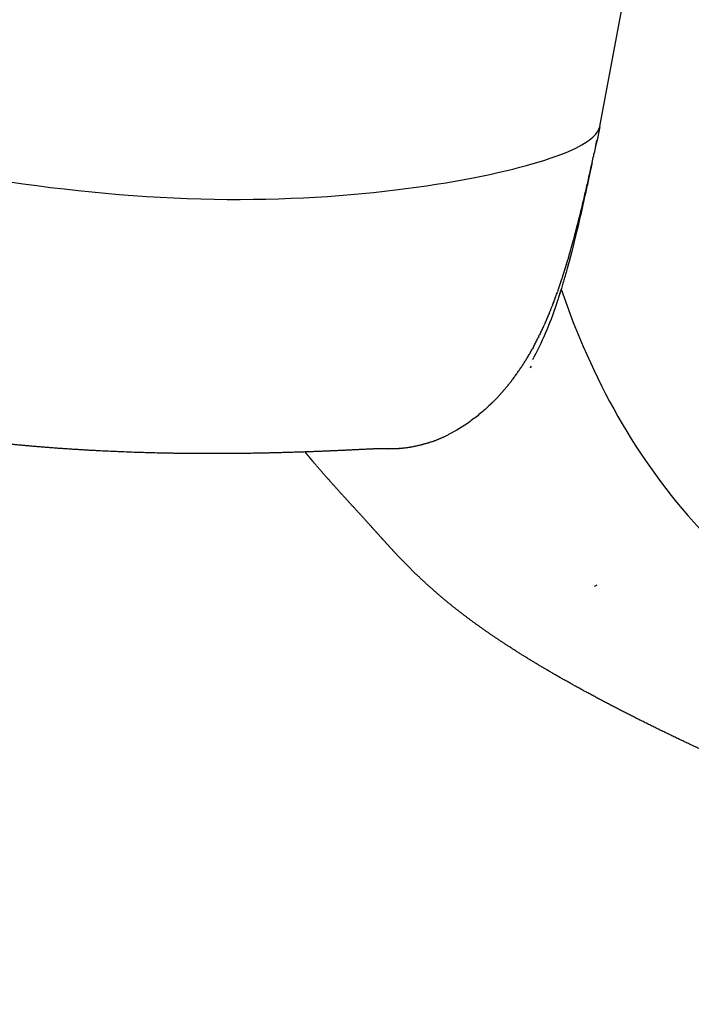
# Model space of a CAD drawing. Header units: millimetres. Extents: x 847 to 2889, y 2747 to 4819.
# Tile 9 of 26: x 2177 to 2239, y 2760 to 2851. Entities that reach past the tile are written whole.
import ezdxf

# ---------------------------------------------------------------- set-up
doc = ezdxf.new("R2010")
doc.units = ezdxf.units.MM
doc.header["$MEASUREMENT"] = 0
for name, color, linetype, true_color in [('2DVýkres', 7, 'Continuous', 0x000000), ('2DVýkres$viditelné$tečné', 7, 'Continuous', 0x000000), ('2DVýkres$viditelné$čáry', 7, 'Continuous', 0x000000)]:
    doc.layers.add(name, color=color, linetype=linetype, true_color=true_color)

msp = doc.modelspace()

# ---------------------------------------------------------------- linework, layer by layer
at = {"layer": '2DVýkres'}
msp.add_lwpolyline([(2230.824, 2841.194), (2248.051, 2933.255)], dxfattribs=at)
msp.add_rational_spline([(2325.203, 2759.53), (2320.369, 2760.307), (2315.545, 2761.126), (2305.916, 2762.888), (2301.097, 2763.836), (2296.309, 2764.869), (2291.606, 2765.884), (2286.904, 2766.987), (2277.671, 2769.392), (2273.094, 2770.701), (2268.574, 2772.151), (2266.392, 2772.851), (2264.221, 2773.585), (2259.955, 2775.094), (2257.856, 2775.869), (2255.775, 2776.668), (2251.846, 2778.177), (2247.956, 2779.782), (2244.107, 2781.483), (2242.338, 2782.265), (2240.578, 2783.069), (2238.828, 2783.895), (2237.204, 2784.662), (2235.59, 2785.45), (2233.987, 2786.259), (2232.524, 2786.998), (2231.071, 2787.758), (2229.63, 2788.539), (2228.345, 2789.235), (2227.072, 2789.953), (2225.812, 2790.693)], [1, 1, 1, 1, 1, 1, 1, 1, 1, 1, 1, 1, 1, 1, 1, 1, 0.999795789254, 0.999795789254, 1, 0.999947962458, 0.999947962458, 1, 0.999941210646, 0.999941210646, 1, 0.999928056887, 0.999928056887, 1, 0.999904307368, 0.999904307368, 1], degree=3, knots=[0.000225, 0.000225, 0.000225, 0.000225, 15.002885, 15.002885, 30.104358, 30.104358, 30.104358, 44.95479, 44.95479, 59.566763, 59.566763, 59.566763, 66.612408, 66.612408, 73.460407, 73.460407, 73.460407, 86.083395, 86.083395, 86.083395, 91.887587, 91.887587, 91.887587, 97.27549, 97.27549, 97.27549, 102.192774, 102.192774, 102.192774, 106.577206, 106.577206, 106.577206, 106.577206], dxfattribs=at)
at = {"layer": '2DVýkres$viditelné$tečné'}
msp.add_open_spline([(2157.234, 2840.185), (2162.683, 2838.467), (2175.634, 2835.642), (2189.641, 2834.48), (2196.149, 2834.426), (2209.163, 2834.317), (2220.19, 2836.315), (2225.7, 2838.078), (2228.455, 2838.959), (2230.329, 2840.081), (2230.783, 2841.005), (2230.832, 2841.234)], degree=3, knots=[0, 0, 0, 0, 0.2, 0.4, 0.4, 0.4, 0.6, 0.6, 0.6, 0.8, 0.8724464, 0.8724464, 0.8724464, 0.8724464], dxfattribs=at)
msp.add_rational_spline([(2227.213, 2826.066), (2227.095, 2825.674), (2226.97, 2825.283)], [1, 0.999966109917, 1], degree=2, dxfattribs=at)
msp.add_open_spline([(2226.779, 2824.701), (2226.127, 2822.755), (2225.4, 2821.038), (2224.557, 2819.507)], degree=3, dxfattribs=at)
at = {"layer": '2DVýkres$viditelné$čáry'}
for points in [[(2230.824, 2841.194), (2230.641, 2840.345), (2230.465, 2839.526), (2230.295, 2838.734)], [(2230.404, 2839.245), (2230.454, 2839.481), (2230.504, 2839.717), (2230.554, 2839.953)], [(2230.099, 2837.832), (2230.148, 2838.055), (2230.197, 2838.277), (2230.245, 2838.5)], [(2230.246, 2838.506), (2230.246, 2838.504), (2230.245, 2838.502), (2230.245, 2838.5)], [(2230.246, 2838.506), (2230.262, 2838.582), (2230.279, 2838.658), (2230.295, 2838.734)], [(2229.951, 2837.157), (2230, 2837.38), (2230.049, 2837.602), (2230.098, 2837.825)], [(2230.099, 2837.832), (2230.099, 2837.829), (2230.098, 2837.827), (2230.098, 2837.825)], [(2229.648, 2835.811), (2229.698, 2836.032), (2229.748, 2836.253), (2229.798, 2836.475)], [(2229.8, 2836.484), (2229.8, 2836.481), (2229.799, 2836.478), (2229.798, 2836.475)], [(2229.8, 2836.484), (2229.85, 2836.706), (2229.9, 2836.927), (2229.949, 2837.149)], [(2229.951, 2837.157), (2229.95, 2837.155), (2229.95, 2837.152), (2229.949, 2837.149)], [(2229.503, 2835.184), (2229.551, 2835.39), (2229.598, 2835.595), (2229.645, 2835.8)], [(2229.648, 2835.811), (2229.647, 2835.807), (2229.646, 2835.804), (2229.645, 2835.8)], [(2229.207, 2833.934), (2229.256, 2834.138), (2229.305, 2834.343), (2229.353, 2834.547)], [(2229.356, 2834.559), (2229.355, 2834.555), (2229.354, 2834.551), (2229.353, 2834.547)], [(2229.356, 2834.559), (2229.405, 2834.764), (2229.453, 2834.969), (2229.501, 2835.174)], [(2229.503, 2835.184), (2229.502, 2835.181), (2229.501, 2835.177), (2229.501, 2835.174)], [(2229.054, 2833.309), (2229.105, 2833.513), (2229.154, 2833.717), (2229.204, 2833.922)], [(2229.207, 2833.934), (2229.206, 2833.93), (2229.205, 2833.926), (2229.204, 2833.922)], [(2228.763, 2832.149), (2228.811, 2832.338), (2228.859, 2832.527), (2228.907, 2832.716)], [(2228.91, 2832.729), (2228.909, 2832.725), (2228.908, 2832.72), (2228.907, 2832.716)], [(2228.91, 2832.729), (2228.958, 2832.918), (2229.005, 2833.107), (2229.051, 2833.297)], [(2229.054, 2833.309), (2229.053, 2833.305), (2229.052, 2833.301), (2229.051, 2833.297)], [(2228.613, 2831.57), (2228.662, 2831.758), (2228.711, 2831.947), (2228.76, 2832.136)], [(2228.763, 2832.149), (2228.762, 2832.145), (2228.761, 2832.14), (2228.76, 2832.136)], [(2228.311, 2830.444), (2228.36, 2830.622), (2228.408, 2830.8), (2228.456, 2830.978)], [(2228.46, 2830.991), (2228.458, 2830.987), (2228.457, 2830.983), (2228.456, 2830.978)], [(2228.613, 2831.57), (2228.612, 2831.565), (2228.611, 2831.561), (2228.609, 2831.557)], [(2228.159, 2829.898), (2228.158, 2829.894), (2228.157, 2829.889), (2228.155, 2829.885)], [(2228.311, 2830.444), (2228.31, 2830.44), (2228.309, 2830.436), (2228.307, 2830.431)], [(2227.706, 2828.349), (2227.705, 2828.345), (2227.704, 2828.341), (2227.702, 2828.336)], [(2227.316, 2827.111), (2227.315, 2827.106), (2227.314, 2827.102), (2227.312, 2827.098)], [(2227.553, 2827.853), (2227.552, 2827.849), (2227.551, 2827.844), (2227.549, 2827.84)], [(2227.235, 2826.864), (2227.234, 2826.86), (2227.232, 2826.856), (2227.231, 2826.852)], [(2227.235, 2826.864), (2227.261, 2826.942), (2227.287, 2827.02), (2227.312, 2827.098)], [(2226.675, 2825.26), (2226.702, 2825.332), (2226.728, 2825.404), (2226.755, 2825.476)], [(2226.759, 2825.488), (2226.757, 2825.484), (2226.756, 2825.48), (2226.755, 2825.476)], [(2226.759, 2825.488), (2226.785, 2825.56), (2226.811, 2825.632), (2226.837, 2825.705)], [(2226.841, 2825.716), (2226.839, 2825.712), (2226.838, 2825.708), (2226.837, 2825.705)], [(2226.841, 2825.716), (2226.852, 2825.747), (2226.863, 2825.778), (2226.874, 2825.809)], [(2226.922, 2825.945), (2226.906, 2825.9), (2226.89, 2825.855), (2226.874, 2825.809)], [(2226.922, 2825.945), (2226.947, 2826.017), (2226.973, 2826.09), (2226.998, 2826.162)], [(2227.002, 2826.174), (2227, 2826.17), (2226.999, 2826.166), (2226.998, 2826.162)], [(2227.213, 2826.066), (2230.082, 2817.736), (2234.155, 2810.25), (2240.107, 2803.771)], [(2226.263, 2824.182), (2226.289, 2824.249), (2226.316, 2824.316), (2226.342, 2824.383)], [(2226.347, 2824.394), (2226.345, 2824.39), (2226.344, 2824.387), (2226.342, 2824.383)], [(2226.347, 2824.394), (2226.36, 2824.429), (2226.374, 2824.464), (2226.388, 2824.499)], [(2226.429, 2824.606), (2226.415, 2824.571), (2226.402, 2824.535), (2226.388, 2824.499)], [(2226.429, 2824.606), (2226.455, 2824.673), (2226.481, 2824.741), (2226.506, 2824.808)], [(2226.511, 2824.819), (2226.509, 2824.815), (2226.508, 2824.812), (2226.506, 2824.808)], [(2226.675, 2825.26), (2226.674, 2825.256), (2226.673, 2825.252), (2226.671, 2825.248)], [(2226.004, 2823.549), (2226.003, 2823.546), (2226.001, 2823.543), (2226, 2823.539)], [(2226.004, 2823.549), (2226.032, 2823.616), (2226.06, 2823.683), (2226.087, 2823.75)], [(2226.092, 2823.76), (2226.09, 2823.756), (2226.089, 2823.753), (2226.087, 2823.75)], [(2226.092, 2823.76), (2226.119, 2823.827), (2226.146, 2823.893), (2226.174, 2823.96)], [(2226.178, 2823.971), (2226.176, 2823.967), (2226.175, 2823.964), (2226.174, 2823.96)], [(2226.178, 2823.971), (2226.205, 2824.038), (2226.232, 2824.105), (2226.259, 2824.172)], [(2226.263, 2824.182), (2226.261, 2824.179), (2226.26, 2824.175), (2226.259, 2824.172)], [(2225.475, 2822.35), (2225.503, 2822.411), (2225.532, 2822.472), (2225.56, 2822.533)], [(2225.564, 2822.542), (2225.562, 2822.539), (2225.561, 2822.536), (2225.56, 2822.533)], [(2225.564, 2822.542), (2225.592, 2822.604), (2225.62, 2822.667), (2225.648, 2822.729)], [(2225.829, 2823.138), (2225.827, 2823.135), (2225.826, 2823.132), (2225.825, 2823.128)], [(2225.111, 2821.592), (2225.141, 2821.653), (2225.171, 2821.714), (2225.201, 2821.775)], [(2225.294, 2821.966), (2225.263, 2821.902), (2225.232, 2821.839), (2225.201, 2821.775)], [(2225.294, 2821.966), (2225.323, 2822.027), (2225.352, 2822.088), (2225.381, 2822.149)], [(2225.385, 2822.158), (2225.384, 2822.155), (2225.382, 2822.152), (2225.381, 2822.149)], [(2225.385, 2822.158), (2225.414, 2822.218), (2225.442, 2822.28), (2225.471, 2822.341)], [(2225.475, 2822.35), (2225.474, 2822.347), (2225.472, 2822.344), (2225.471, 2822.341)], [(2224.639, 2820.685), (2224.67, 2820.743), (2224.701, 2820.8), (2224.732, 2820.858)], [(2224.736, 2820.865), (2224.734, 2820.863), (2224.733, 2820.86), (2224.732, 2820.858)], [(2224.736, 2820.865), (2224.767, 2820.923), (2224.797, 2820.98), (2224.827, 2821.038)], [(2224.831, 2821.046), (2224.83, 2821.043), (2224.829, 2821.041), (2224.827, 2821.038)], [(2224.831, 2821.046), (2224.862, 2821.104), (2224.892, 2821.161), (2224.922, 2821.219)], [(2224.926, 2821.227), (2224.924, 2821.225), (2224.923, 2821.222), (2224.922, 2821.219)], [(2224.926, 2821.227), (2224.956, 2821.285), (2224.985, 2821.343), (2225.015, 2821.401)], [(2225.019, 2821.409), (2225.017, 2821.407), (2225.016, 2821.404), (2225.015, 2821.401)], [(2225.019, 2821.409), (2225.048, 2821.467), (2225.077, 2821.525), (2225.107, 2821.584)], [(2225.111, 2821.592), (2225.109, 2821.589), (2225.108, 2821.586), (2225.107, 2821.584)], [(2224.04, 2819.644), (2224.073, 2819.698), (2224.105, 2819.752), (2224.138, 2819.806)], [(2224.142, 2819.812), (2224.14, 2819.81), (2224.139, 2819.808), (2224.138, 2819.806)], [(2224.142, 2819.812), (2224.174, 2819.867), (2224.206, 2819.921), (2224.238, 2819.976)], [(2224.242, 2819.982), (2224.241, 2819.98), (2224.239, 2819.978), (2224.238, 2819.976)], [(2224.242, 2819.982), (2224.274, 2820.037), (2224.306, 2820.092), (2224.338, 2820.148)], [(2224.342, 2820.155), (2224.341, 2820.152), (2224.339, 2820.15), (2224.338, 2820.148)], [(2224.342, 2820.155), (2224.374, 2820.21), (2224.405, 2820.265), (2224.436, 2820.32)], [(2224.44, 2820.328), (2224.439, 2820.325), (2224.438, 2820.323), (2224.436, 2820.32)], [(2224.44, 2820.328), (2224.473, 2820.385), (2224.505, 2820.442), (2224.536, 2820.499)], [(2224.639, 2820.685), (2224.605, 2820.623), (2224.571, 2820.561), (2224.536, 2820.499)], [(2223.52, 2818.824), (2223.554, 2818.876), (2223.588, 2818.927), (2223.622, 2818.979)], [(2223.626, 2818.985), (2223.624, 2818.983), (2223.623, 2818.981), (2223.622, 2818.979)], [(2223.626, 2818.985), (2223.66, 2819.037), (2223.694, 2819.09), (2223.727, 2819.142)], [(2223.731, 2819.148), (2223.73, 2819.146), (2223.729, 2819.144), (2223.727, 2819.142)], [(2223.731, 2819.148), (2223.765, 2819.201), (2223.799, 2819.254), (2223.832, 2819.306)], [(2223.836, 2819.313), (2223.834, 2819.311), (2223.833, 2819.308), (2223.832, 2819.306)], [(2223.836, 2819.313), (2223.869, 2819.365), (2223.902, 2819.418), (2223.935, 2819.471)], [(2223.939, 2819.478), (2223.937, 2819.476), (2223.936, 2819.473), (2223.935, 2819.471)], [(2223.939, 2819.478), (2223.971, 2819.531), (2224.004, 2819.584), (2224.036, 2819.637)], [(2224.04, 2819.644), (2224.039, 2819.642), (2224.038, 2819.639), (2224.036, 2819.637)], [(2224.418, 2818.911), (2224.387, 2818.844), (2224.356, 2818.778), (2224.326, 2818.712)], [(2222.867, 2817.892), (2222.903, 2817.941), (2222.939, 2817.989), (2222.974, 2818.039)], [(2222.978, 2818.044), (2222.977, 2818.042), (2222.976, 2818.04), (2222.974, 2818.039)], [(2222.978, 2818.044), (2223.014, 2818.093), (2223.049, 2818.142), (2223.084, 2818.191)], [(2223.088, 2818.197), (2223.087, 2818.195), (2223.086, 2818.193), (2223.084, 2818.191)], [(2223.088, 2818.197), (2223.123, 2818.246), (2223.158, 2818.295), (2223.193, 2818.345)], [(2223.197, 2818.35), (2223.196, 2818.349), (2223.194, 2818.347), (2223.193, 2818.345)], [(2223.197, 2818.35), (2223.232, 2818.401), (2223.267, 2818.451), (2223.302, 2818.501)], [(2223.306, 2818.507), (2223.304, 2818.505), (2223.303, 2818.503), (2223.302, 2818.501)], [(2223.306, 2818.507), (2223.34, 2818.557), (2223.375, 2818.608), (2223.409, 2818.659)], [(2223.413, 2818.665), (2223.412, 2818.663), (2223.41, 2818.661), (2223.409, 2818.659)], [(2223.413, 2818.665), (2223.448, 2818.716), (2223.482, 2818.767), (2223.516, 2818.818)], [(2223.52, 2818.824), (2223.519, 2818.822), (2223.517, 2818.82), (2223.516, 2818.818)], [(2222.754, 2817.741), (2222.791, 2817.789), (2222.827, 2817.838), (2222.863, 2817.887)], [(2222.867, 2817.892), (2222.866, 2817.89), (2222.864, 2817.888), (2222.863, 2817.887)], [(2221.827, 2816.593), (2221.828, 2816.594), (2221.829, 2816.596), (2221.83, 2816.597)], [(2220.61, 2815.313), (2220.611, 2815.314), (2220.613, 2815.316), (2220.614, 2815.317)], [(2220.856, 2815.553), (2220.857, 2815.554), (2220.858, 2815.555), (2220.859, 2815.556)], [(2214.029, 2811.529), (2213.981, 2811.518), (2213.934, 2811.507), (2213.886, 2811.495)], [(2214.029, 2811.529), (2214.029, 2811.53), (2214.03, 2811.53), (2214.03, 2811.53)], [(2214.173, 2811.566), (2214.125, 2811.553), (2214.078, 2811.542), (2214.03, 2811.53)], [(2214.173, 2811.566), (2214.173, 2811.566), (2214.174, 2811.566), (2214.175, 2811.566)], [(2214.461, 2811.644), (2214.462, 2811.644), (2214.462, 2811.644), (2214.463, 2811.644)], [(2214.605, 2811.686), (2214.558, 2811.672), (2214.51, 2811.658), (2214.463, 2811.644)], [(2214.605, 2811.686), (2214.606, 2811.686), (2214.606, 2811.686), (2214.607, 2811.686)], [(2214.75, 2811.73), (2214.702, 2811.715), (2214.655, 2811.701), (2214.607, 2811.686)], [(2214.75, 2811.73), (2214.75, 2811.73), (2214.751, 2811.73), (2214.751, 2811.73)], [(2214.893, 2811.776), (2214.846, 2811.76), (2214.799, 2811.745), (2214.751, 2811.73)], [(2214.893, 2811.776), (2214.894, 2811.776), (2214.894, 2811.776), (2214.895, 2811.776)], [(2215.038, 2811.823), (2214.99, 2811.807), (2214.942, 2811.791), (2214.895, 2811.776)], [(2215.038, 2811.823), (2215.038, 2811.823), (2215.038, 2811.824), (2215.039, 2811.824)], [(2215.181, 2811.873), (2215.134, 2811.856), (2215.086, 2811.84), (2215.039, 2811.824)], [(2210.67, 2811.227), (2210.662, 2811.227), (2210.653, 2811.228), (2210.644, 2811.228)], [(2210.67, 2811.227), (2210.671, 2811.226), (2210.673, 2811.226), (2210.674, 2811.226)], [(2210.816, 2811.217), (2210.769, 2811.22), (2210.721, 2811.223), (2210.674, 2811.226)], [(2210.816, 2811.217), (2210.817, 2811.217), (2210.819, 2811.217), (2210.82, 2811.217)], [(2210.962, 2811.211), (2210.915, 2811.212), (2210.867, 2811.215), (2210.82, 2811.217)], [(2210.962, 2811.211), (2210.963, 2811.21), (2210.965, 2811.21), (2210.966, 2811.21)], [(2211.108, 2811.206), (2211.061, 2811.207), (2211.013, 2811.208), (2210.966, 2811.21)], [(2211.108, 2811.206), (2211.109, 2811.206), (2211.111, 2811.206), (2211.112, 2811.206)], [(2211.254, 2811.203), (2211.207, 2811.203), (2211.159, 2811.204), (2211.112, 2811.206)], [(2211.254, 2811.203), (2211.255, 2811.203), (2211.257, 2811.203), (2211.258, 2811.203)], [(2211.401, 2811.202), (2211.353, 2811.202), (2211.305, 2811.202), (2211.258, 2811.203)], [(2211.401, 2811.202), (2211.402, 2811.202), (2211.403, 2811.202), (2211.404, 2811.202)], [(2211.547, 2811.204), (2211.499, 2811.203), (2211.451, 2811.202), (2211.404, 2811.202)], [(2211.547, 2811.204), (2211.548, 2811.204), (2211.549, 2811.204), (2211.55, 2811.204)], [(2211.693, 2811.207), (2211.645, 2811.206), (2211.598, 2811.204), (2211.55, 2811.204)], [(2211.693, 2811.207), (2211.694, 2811.207), (2211.695, 2811.207), (2211.696, 2811.207)], [(2211.839, 2811.212), (2211.792, 2811.21), (2211.744, 2811.208), (2211.696, 2811.207)], [(2211.839, 2811.212), (2211.84, 2811.212), (2211.841, 2811.212), (2211.842, 2811.213)], [(2211.986, 2811.22), (2211.938, 2811.217), (2211.89, 2811.215), (2211.842, 2811.213)], [(2211.986, 2811.22), (2211.987, 2811.22), (2211.988, 2811.22), (2211.989, 2811.22)], [(2212.132, 2811.229), (2212.084, 2811.226), (2212.037, 2811.223), (2211.989, 2811.22)], [(2212.132, 2811.229), (2212.133, 2811.229), (2212.134, 2811.229), (2212.135, 2811.23)], [(2212.278, 2811.241), (2212.231, 2811.237), (2212.183, 2811.233), (2212.135, 2811.23)], [(2212.278, 2811.241), (2212.279, 2811.241), (2212.28, 2811.241), (2212.281, 2811.241)], [(2212.425, 2811.254), (2212.377, 2811.249), (2212.329, 2811.245), (2212.281, 2811.241)], [(2212.425, 2811.254), (2212.426, 2811.254), (2212.426, 2811.254), (2212.427, 2811.254)], [(2212.571, 2811.27), (2212.523, 2811.264), (2212.475, 2811.259), (2212.427, 2811.254)], [(2212.571, 2811.27), (2212.572, 2811.27), (2212.572, 2811.27), (2212.573, 2811.27)], [(2212.717, 2811.287), (2212.669, 2811.281), (2212.621, 2811.275), (2212.573, 2811.27)], [(2212.717, 2811.287), (2212.718, 2811.287), (2212.719, 2811.287), (2212.72, 2811.287)], [(2212.863, 2811.306), (2212.815, 2811.3), (2212.767, 2811.293), (2212.72, 2811.287)], [(2212.863, 2811.306), (2212.864, 2811.306), (2212.865, 2811.306), (2212.865, 2811.307)], [(2213.009, 2811.327), (2212.961, 2811.32), (2212.913, 2811.313), (2212.865, 2811.307)], [(2213.009, 2811.327), (2213.01, 2811.327), (2213.011, 2811.328), (2213.011, 2811.328)], [(2213.301, 2811.376), (2213.302, 2811.376), (2213.303, 2811.376), (2213.304, 2811.376)], [(2213.447, 2811.403), (2213.4, 2811.394), (2213.352, 2811.385), (2213.304, 2811.376)], [(2213.447, 2811.403), (2213.448, 2811.403), (2213.449, 2811.403), (2213.45, 2811.403)], [(2213.593, 2811.432), (2213.546, 2811.422), (2213.498, 2811.412), (2213.45, 2811.403)], [(2213.593, 2811.432), (2213.594, 2811.432), (2213.595, 2811.432), (2213.596, 2811.432)], [(2213.739, 2811.462), (2213.691, 2811.452), (2213.643, 2811.442), (2213.596, 2811.432)], [(2213.739, 2811.462), (2213.74, 2811.463), (2213.74, 2811.463), (2213.741, 2811.463)], [(2213.884, 2811.495), (2213.836, 2811.484), (2213.789, 2811.473), (2213.741, 2811.463)], [(2213.884, 2811.495), (2213.885, 2811.495), (2213.885, 2811.495), (2213.886, 2811.495)], [(2230.327, 2798.433), (2230.334, 2798.425), (2230.406, 2798.461), (2230.554, 2798.545)]]:
    msp.add_open_spline(points, degree=3, dxfattribs=at)
for points, knots in [([(2230.099, 2837.825), (2229.976, 2837.255), (2229.756, 2836.243), (2229.36, 2834.447), (2228.793, 2831.947), (2228.29, 2829.898), (2227.952, 2828.635), (2227.875, 2828.345), (2227.794, 2828.051), (2227.606, 2827.378), (2227.498, 2827.003), (2227.19, 2825.967), (2226.982, 2825.306), (2226.779, 2824.701)], [0, 0, 0, 0, 1.74648, 3.107689, 5.517082, 9.437644, 9.437644, 9.437644, 10.590349, 10.590349, 12.041927, 12.041927, 14.699011, 14.699011, 14.699011, 14.699011]), ([(2227.894, 2828.976), (2227.892, 2828.972), (2227.891, 2828.967), (2227.877, 2828.92), (2227.864, 2828.877), (2227.852, 2828.834)], [12.8455171, 12.8455171, 12.8455171, 12.8455171, 12.8592581, 12.8592581, 12.994608, 12.994608, 12.994608, 12.994608]), ([(2225.737, 2822.928), (2225.722, 2822.894), (2225.707, 2822.861), (2225.678, 2822.795), (2225.663, 2822.762), (2225.648, 2822.729)], [19.3000014, 19.3000014, 19.3000014, 19.3000014, 19.4091796, 19.4091796, 19.5179769, 19.5179769, 19.5179769, 19.5179769]), ([(2225.737, 2822.928), (2225.738, 2822.931), (2225.739, 2822.934), (2225.769, 2823.001), (2225.797, 2823.065), (2225.825, 2823.128)], [-19.2999836, -19.2999836, -19.2999836, -19.2999836, -19.2896295, -19.2896295, -19.0796722, -19.0796722, -19.0796722, -19.0796722]), ([(2220.61, 2815.313), (2220.459, 2815.168), (2220.157, 2814.888), (2219.542, 2814.357), (2218.447, 2813.507), (2217.438, 2812.888), (2216.74, 2812.538)], [0, 0, 0, 0, 0.626037, 1.237516, 2.437944, 4.779695, 4.779695, 4.779695, 4.779695])]:
    msp.add_open_spline(points, degree=3, knots=knots, dxfattribs=at)
for points, weights in [([(2228.46, 2830.991), (2228.535, 2831.274), (2228.609, 2831.557)], [1, 0.999996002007, 1]), ([(2227.894, 2828.976), (2228.027, 2829.43), (2228.155, 2829.885)], [1, 0.999982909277, 1]), ([(2228.159, 2829.898), (2228.234, 2830.164), (2228.307, 2830.431)], [1, 0.999995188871, 1]), ([(2227.553, 2827.853), (2227.629, 2828.094), (2227.702, 2828.336)], [1, 0.999993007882, 1]), ([(2227.706, 2828.349), (2227.78, 2828.591), (2227.852, 2828.834)], [1, 0.999993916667, 1]), ([(2227.316, 2827.111), (2227.435, 2827.475), (2227.549, 2827.84)], [1, 0.999981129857, 1]), ([(2227.002, 2826.174), (2227.119, 2826.512), (2227.231, 2826.852)], [1, 0.999978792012, 1]), ([(2226.511, 2824.819), (2226.592, 2825.033), (2226.671, 2825.248)], [1, 0.999987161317, 1]), ([(2225.829, 2823.138), (2225.916, 2823.338), (2226, 2823.539)], [1, 0.999982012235, 1]), ([(2222.754, 2817.741), (2222.312, 2817.153), (2221.83, 2816.597)], [1, 0.999390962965, 1]), ([(2221.827, 2816.593), (2221.361, 2816.057), (2220.859, 2815.556)], [1, 0.999341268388, 1]), ([(2220.856, 2815.553), (2220.736, 2815.434), (2220.614, 2815.317)], [1, 0.999959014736, 1]), ([(2215.181, 2811.873), (2215.982, 2812.155), (2216.74, 2812.538)], [1, 0.997958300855, 1]), ([(2214.461, 2811.644), (2214.318, 2811.603), (2214.175, 2811.566)], [1, 0.999924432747, 1]), ([(2213.301, 2811.376), (2213.157, 2811.35), (2213.011, 2811.328)], [1, 0.999917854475, 1])]:
    msp.add_rational_spline(points, weights, degree=2, dxfattribs=at)
for points, weights, degree, knots in [([(2210.702, 2811.228), (2210.568, 2811.228), (2210.434, 2811.226), (2210.3, 2811.221), (2209.658, 2811.201), (2208.319, 2811.13), (2205.759, 2811.01), (2204.335, 2810.951), (2202.864, 2810.903), (2200.754, 2810.833), (2198.287, 2810.779), (2193.109, 2810.753), (2190.125, 2810.791), (2187.153, 2810.898), (2183.918, 2811.014), (2180.573, 2811.214), (2173.76, 2811.837), (2170.221, 2812.272), (2166.695, 2812.86), (2163.177, 2813.447), (2159.687, 2814.185), (2156.233, 2815.073), (2152.979, 2815.911), (2149.632, 2816.921), (2146.334, 2818.117), (2144.781, 2818.679), (2143.244, 2819.284), (2141.724, 2819.931), (2140.268, 2820.551), (2138.832, 2821.217), (2137.418, 2821.929), (2136.123, 2822.583), (2134.794, 2823.307), (2133.478, 2824.102), (2133.272, 2824.226), (2133.066, 2824.352), (2132.861, 2824.48), (2131.885, 2825.087), (2130.932, 2825.731), (2130.005, 2826.411)], [1, 0.999895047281, 0.999895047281, 1, 1, 1, 1, 1, 1, 1, 1, 1, 1, 1, 1, 1, 1, 1, 1, 0.999375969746, 0.999375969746, 1, 1, 1, 1, 0.999743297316, 0.999743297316, 1, 0.999659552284, 0.999659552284, 1, 1, 1, 1, 0.999983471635, 0.999983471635, 1, 0.999508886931, 0.999508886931, 1], 3, [0, 0, 0, 0, 0.402362, 0.402362, 0.402362, 15.41486, 15.41486, 29.23696, 29.23696, 29.23696, 48.808056, 48.808056, 71.684791, 71.684791, 71.684791, 96.264408, 96.264408, 121.624759, 121.624759, 121.624759, 132.321933, 132.321933, 132.321933, 155.842642, 155.842642, 155.842642, 160.797297, 160.797297, 160.797297, 165.545103, 165.545103, 165.545103, 174.555027, 174.555027, 174.555027, 175.27853, 175.27853, 175.27853, 178.727606, 178.727606, 178.727606, 178.727606]), ([(2209.541, 2803.996), (2208.888, 2804.718), (2208.23, 2805.437), (2207.562, 2806.167), (2206.895, 2806.899), (2206.212, 2807.649), (2205.538, 2808.408), (2204.841, 2809.192), (2204.163, 2809.994), (2203.939, 2810.26), (2203.719, 2810.529), (2203.558, 2810.724), (2203.399, 2810.921)], [1, 0.999996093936, 1, 0.99999929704, 1, 0.999981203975, 1, 0.999919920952, 1, 0.999982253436, 1, 0.9999897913, 1], 2, [0, 0, 0, 1.948689, 1.948689, 3.928201, 3.928201, 5.957416, 5.957416, 8.056732, 8.056732, 8.752257, 8.752257, 9.258023, 9.258023, 9.258023]), ([(2225.803, 2790.698), (2224.698, 2791.346), (2223.607, 2792.016), (2222.529, 2792.708), (2221.59, 2793.311), (2220.665, 2793.936), (2219.755, 2794.581), (2218.959, 2795.146), (2218.176, 2795.731), (2217.409, 2796.336), (2216.731, 2796.87), (2216.067, 2797.422), (2215.418, 2797.992), (2214.836, 2798.503), (2214.266, 2799.028), (2213.709, 2799.567), (2213.199, 2800.061), (2212.699, 2800.566), (2212.21, 2801.08), (2211.749, 2801.564), (2211.294, 2802.055), (2210.845, 2802.55), (2210.463, 2802.972), (2210.082, 2803.394), (2209.702, 2803.817), (2209.646, 2803.879), (2209.597, 2803.934), (2209.552, 2803.984)], [1, 0.999864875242, 0.999864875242, 1, 0.999824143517, 0.999824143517, 1, 0.999789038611, 0.999789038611, 1, 0.999774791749, 0.999774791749, 1, 0.999798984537, 0.999798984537, 1, 0.999866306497, 0.999866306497, 1, 0.999951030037, 0.999951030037, 1, 0.999998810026, 0.999998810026, 1, 1, 1, 1], 3, [0, 0, 0, 0, 3.842099, 3.842099, 3.842099, 7.189204, 7.189204, 7.189204, 10.119328, 10.119328, 10.119328, 12.709119, 12.709119, 12.709119, 15.03335, 15.03335, 15.03335, 17.163993, 17.163993, 17.163993, 19.169689, 19.169689, 19.169689, 20.876623, 20.876623, 20.876623, 21.158221, 21.158221, 21.158221, 21.158221])]:
    msp.add_rational_spline(points, weights, degree=degree, knots=knots, dxfattribs=at)

doc.saveas('drawing.dxf')
